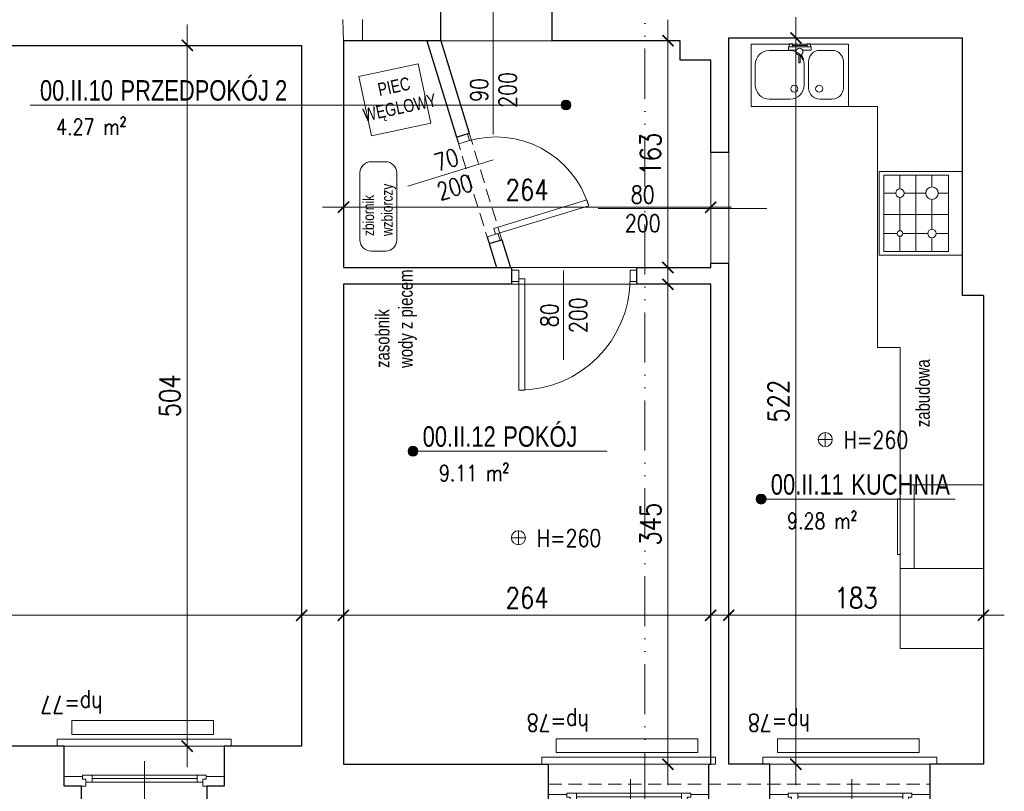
# Model space of a CAD drawing. Header units: millimetres. Extents: x 284606 to 569416, y -192995 to -95103.
# Tile 25 of 178: x 287657 to 288365, y -104059 to -103504. Entities that reach past the tile are written whole.
import ezdxf
from ezdxf.enums import TextEntityAlignment as Align

# ---------------------------------------------------------------- set-up
doc = ezdxf.new("R2010")
doc.units = ezdxf.units.MM
doc.linetypes.add('ACAD_ISO12W100', pattern=[21, 12, -3, 0, -3, 0, -3])
doc.linetypes.add('HIDDEN', pattern=[9.525, 6.35, -3.175])
doc.layers.get('0').update_dxf_attribs({"lineweight": 0})
for name, color, linetype, lineweight in [('!STR_Elewacje 0.15', 10, 'Continuous', 15), ('!STR_Konstrukcja 0.20', 200, 'Continuous', 20), ('!STR_Konstrukcja 0.30', 64, 'Continuous', 30), ('!STR_Opisy 0.09', 8, 'Continuous', 9), ('!STR_Przerywana 0.09', 8, 'HIDDEN', 9), ('!STR_Stolarka drzwiowa', 30, 'Continuous', 15), ('!STR_Stolarka okienna', 72, 'Continuous', 15), ('!STR_Wymiarowanie', 254, 'Continuous', 9), ('EKO Opisy 0.09', 8, 'Continuous', 9)]:
    doc.layers.add(name, color=color, linetype=linetype, lineweight=lineweight)
doc.layers.add('!STR_Obrysy pomieszczeń', color=215, linetype='Continuous', lineweight=9, plot=False)
doc.layers.add('!STR_Wentylacja', color=7, linetype='Continuous', lineweight=15, true_color=0x3399ff)
doc.layers.add('EKO Wyposażenie', color=7, linetype='Continuous', lineweight=5, true_color=0x919191)
doc.styles.add('1_50', font='txt', dxfattribs={"width": 0.8})
doc.styles.add('AB_Arial', font='NirmalaS.ttf')
doc.styles.add('EKO 1-10', font='romans.shx', dxfattribs={"width": 0.8, "height": 15})
doc.styles.add('EKO 1-5', font='romans.shx', dxfattribs={"width": 0.8, "height": 10})
doc.dimstyles.new('EKO wymiar 1-10', dxfattribs={"dimtxt": 15, "dimasz": 8, "dimexe": 15, "dimexo": 15, "dimgap": 5, "dimtad": 1, "dimdec": 0, "dimtxsty": 'EKO 1-10', "dimblk": 'ARCHTICK', "dimcen": 10, "dimdle": 15, "dimclrd": 256, "dimclre": 256, "dimclrt": 256, "dimazin": 2, "dimtfac": 1, "dimtdec": 0, "dimtmove": 2, "dimatfit": 3, "dimldrblk": 'ARCHTICK', "dimfxl": 15, "dimfxlon": 1, "dimlwd": -1, "dimlwe": -1, "dimarcsym": 0})

# ---------------------------------------------------------------- blocks, each defined once
blk = doc.blocks.new('*U163')
at = {"layer": '!STR_Konstrukcja 0.20', "linetype": 'Continuous', "lineweight": 15}
for points in [[(8.12, 45.81), (0.62, 45.81), (0.62, 53.31), (105.62, 53.31), (105.62, 45.81), (98.12, 45.81)], [(-4.38, 0.81), (-9.38, 0.81), (-9.38, -4.19), (115.62, -4.19), (115.62, 0.81), (110.62, 0.81)]]:
    blk.add_lwpolyline(points, dxfattribs=at)
at = {"layer": '!STR_Konstrukcja 0.30', "ltscale": 2}
for points in [[(-4.38, 0.81), (-4.38, 29.68), (8.12, 29.68), (8.12, 45.81)], [(98.12, 45.81), (98.12, 29.68), (110.62, 29.68), (110.62, 0.81)]]:
    blk.add_lwpolyline(points, dxfattribs=at)
at = {"layer": '!STR_Przerywana 0.09', "ltscale": 2}
for points in [[(8.12, 45.81), (98.12, 45.81)], [(-4.38, 0.81), (110.62, 0.81)]]:
    blk.add_lwpolyline(points, dxfattribs=at)
at = {"layer": '!STR_Stolarka okienna', "ltscale": 0.3}
for points in [[(-4.38, 22.64), (-4.38, 29.68), (11.02, 29.68), (11.02, 24.55), (8.52, 24.55), (8.52, 22.64), (-4.38, 22.64)], [(110.62, 22.64), (110.62, 29.68), (95.05, 29.68), (95.05, 24.55), (97.55, 24.55), (97.55, 22.64), (110.62, 22.64)], [(97.55, 21.56), (97.55, 24.55), (95.05, 24.55), (95.05, 26.7), (11.02, 26.7), (11.02, 24.55), (8.52, 24.55), (8.52, 21.56), (97.55, 21.56)], [(15.12, 26.7), (15.12, 21.56)], [(90.62, 24.13), (15.12, 24.13)], [(90.62, 21.56), (90.62, 26.7)]]:
    blk.add_lwpolyline(points, dxfattribs=at)
blk = doc.blocks.new('*U196')
at = {"layer": '!STR_Opisy 0.09', "linetype": 'Continuous'}
blk.add_line((0, -153.49), (0, -32.16), dxfattribs=at)
at = {"layer": '!STR_Opisy 0.09', "linetype": 'Continuous', "style": 'EKO 1-5', "width": 0.8}
blk.add_attdef('HP=', (30.1, 14.63), '', height=12.5, rotation=180, dxfattribs=at)
blk.add_attdef('SZER', text='', height=12.5, rotation=270, dxfattribs=at).set_placement((0, -121.38), align=Align.BOTTOM_CENTER)
at = {"layer": '!STR_Opisy 0.09', "ltscale": 0.7, "style": 'EKO 1-5', "width": 0.8}
blk.add_attdef('WYS', text='', height=12.5, rotation=270, dxfattribs=at).set_placement((-10.53, -121.38), align=Align.MIDDLE_CENTER)
blk = doc.blocks.new('_ArchTick')
at = {"color": 0, "linetype": 'ByBlock', "const_width": 0.15}
blk.add_lwpolyline([(-0.5, -0.5), (0.5, 0.5)], dxfattribs=at)
blk = doc.blocks.new('*D231')
at = {"layer": '!STR_Wymiarowanie', "ltscale": 1.5, "transparency": 16777216}
for p, q in [((287399.04, -103947.14), (287399.04, -103917.14)), ((287860.04, -103947.14), (287860.04, -103917.14)), ((287384.04, -103932.14), (287875.04, -103932.14))]:
    blk.add_line(p, q, dxfattribs=at)
at = {"layer": 'Defpoints', "color": 0, "ltscale": 1.5, "transparency": 16777216}
for p in [(287860.04, -103932.14), (287399.04, -104026.19), (287860.04, -104026.19)]:
    blk.add_point(p, dxfattribs=at)
at = {"layer": '!STR_Wymiarowanie', "ltscale": 1.5, "transparency": 16777216, "xscale": 8, "yscale": 8, "zscale": 8, "rotation": 180}
blk.add_blockref('_ArchTick', (287399.04, -103932.14), dxfattribs=at)
at = {"layer": '!STR_Wymiarowanie', "ltscale": 1.5, "transparency": 16777216, "xscale": 8, "yscale": 8, "zscale": 8}
blk.add_blockref('_ArchTick', (287860.04, -103932.14), dxfattribs=at)
at = {"layer": '!STR_Wymiarowanie', "ltscale": 1.5, "transparency": 16777216, "insert": (287629.54, -103919.64), "char_height": 15, "attachment_point": 5, "style": 'EKO 1-10'}
blk.add_mtext('461', dxfattribs=at)
blk = doc.blocks.new('*D232')
at = {"layer": '!STR_Wymiarowanie', "ltscale": 1.5, "transparency": 16777216}
for p, q in [((287777.82, -103507.5), (287777.82, -104041.19)), ((287792.82, -103522.5), (287762.82, -103522.5)), ((287792.82, -104026.19), (287762.82, -104026.19))]:
    blk.add_line(p, q, dxfattribs=at)
at = {"layer": 'Defpoints', "color": 0, "ltscale": 1.5, "transparency": 16777216}
for p in [(287860.04, -103522.5), (287777.82, -104026.19), (287860.04, -104026.19)]:
    blk.add_point(p, dxfattribs=at)
at = {"layer": '!STR_Wymiarowanie', "ltscale": 1.5, "transparency": 16777216, "xscale": 8, "yscale": 8, "zscale": 8}
for p, rotation in [((287777.82, -103522.5), 90), ((287777.82, -104026.19), 270)]:
    blk.add_blockref('_ArchTick', p, dxfattribs=dict(at, rotation=rotation))
at = {"layer": '!STR_Wymiarowanie', "ltscale": 1.5, "transparency": 16777216, "insert": (287765.32, -103774.35), "char_height": 15, "attachment_point": 5, "rotation": 90, "style": 'EKO 1-10'}
blk.add_mtext('504', dxfattribs=at)
blk = doc.blocks.new('*D280')
at = {"layer": '!STR_Wymiarowanie', "ltscale": 1.5, "transparency": 16777216}
for p, q in [((288215.22, -103502.19), (288215.22, -104054.19)), ((288230.22, -103517.19), (288200.22, -103517.19)), ((288230.22, -104039.19), (288200.22, -104039.19))]:
    blk.add_line(p, q, dxfattribs=at)
at = {"layer": 'Defpoints', "color": 0, "ltscale": 1.5, "transparency": 16777216}
for p in [(288335.04, -103517.19), (288215.22, -104039.19), (288331.04, -104039.19)]:
    blk.add_point(p, dxfattribs=at)
at = {"layer": '!STR_Wymiarowanie', "ltscale": 1.5, "transparency": 16777216, "xscale": 8, "yscale": 8, "zscale": 8}
for p, rotation in [((288215.22, -103517.19), 90), ((288215.22, -104039.19), 270)]:
    blk.add_blockref('_ArchTick', p, dxfattribs=dict(at, rotation=rotation))
at = {"layer": '!STR_Wymiarowanie', "ltscale": 1.5, "transparency": 16777216, "insert": (288202.72, -103778.19), "char_height": 15, "attachment_point": 5, "rotation": 90, "style": 'EKO 1-10'}
blk.add_mtext('522', dxfattribs=at)
blk = doc.blocks.new('*D281')
at = {"layer": '!STR_Wymiarowanie', "ltscale": 1.5, "transparency": 16777216}
for p, q in [((288123.28, -103679.19), (288123.28, -104054.19)), ((288138.28, -103694.19), (288108.28, -103694.19)), ((288138.28, -104039.19), (288108.28, -104039.19))]:
    blk.add_line(p, q, dxfattribs=at)
at = {"layer": 'Defpoints', "color": 0, "ltscale": 1.5, "transparency": 16777216}
for p in [(288154.04, -103694.19), (288123.28, -104039.19), (288154.04, -104039.19)]:
    blk.add_point(p, dxfattribs=at)
at = {"layer": '!STR_Wymiarowanie', "ltscale": 1.5, "transparency": 16777216, "xscale": 8, "yscale": 8, "zscale": 8}
for p, rotation in [((288123.28, -103694.19), 90), ((288123.28, -104039.19), 270)]:
    blk.add_blockref('_ArchTick', p, dxfattribs=dict(at, rotation=rotation))
at = {"layer": '!STR_Wymiarowanie', "ltscale": 1.5, "transparency": 16777216, "insert": (288110.78, -103866.69), "char_height": 15, "attachment_point": 5, "rotation": 90, "style": 'EKO 1-10'}
blk.add_mtext('345', dxfattribs=at)
blk = doc.blocks.new('*D282')
at = {"layer": '!STR_Wymiarowanie', "ltscale": 1.5, "transparency": 16777216}
for p, q in [((288167.04, -103947.14), (288167.04, -103917.14)), ((288350.04, -103947.14), (288350.04, -103917.14)), ((288365.04, -103932.14), (288152.04, -103932.14))]:
    blk.add_line(p, q, dxfattribs=at)
at = {"layer": 'Defpoints', "color": 0, "ltscale": 1.5, "transparency": 16777216}
for p in [(288167.04, -103932.14), (288167.04, -104039.19), (288350.04, -104039.19)]:
    blk.add_point(p, dxfattribs=at)
at = {"layer": '!STR_Wymiarowanie', "ltscale": 1.5, "transparency": 16777216, "xscale": 8, "yscale": 8, "zscale": 8, "rotation": 180}
blk.add_blockref('_ArchTick', (288167.04, -103932.14), dxfattribs=at)
at = {"layer": '!STR_Wymiarowanie', "ltscale": 1.5, "transparency": 16777216, "xscale": 8, "yscale": 8, "zscale": 8}
blk.add_blockref('_ArchTick', (288350.04, -103932.14), dxfattribs=at)
at = {"layer": '!STR_Wymiarowanie', "ltscale": 1.5, "transparency": 16777216, "insert": (288258.54, -103919.64), "char_height": 15, "attachment_point": 5, "style": 'EKO 1-10'}
blk.add_mtext('183', dxfattribs=at)
blk = doc.blocks.new('*D283')
at = {"layer": '!STR_Wymiarowanie', "ltscale": 1.5, "transparency": 16777216}
for p, q in [((287890.04, -103947.14), (287890.04, -103917.14)), ((288154.04, -103947.14), (288154.04, -103917.14)), ((288169.04, -103932.14), (287875.04, -103932.14))]:
    blk.add_line(p, q, dxfattribs=at)
at = {"layer": 'Defpoints', "color": 0, "ltscale": 1.5, "transparency": 16777216}
for p in [(287890.04, -103932.14), (287890.04, -104039.19), (288154.04, -104039.19)]:
    blk.add_point(p, dxfattribs=at)
at = {"layer": '!STR_Wymiarowanie', "ltscale": 1.5, "transparency": 16777216, "xscale": 8, "yscale": 8, "zscale": 8, "rotation": 180}
blk.add_blockref('_ArchTick', (287890.04, -103932.14), dxfattribs=at)
at = {"layer": '!STR_Wymiarowanie', "ltscale": 1.5, "transparency": 16777216, "xscale": 8, "yscale": 8, "zscale": 8}
blk.add_blockref('_ArchTick', (288154.04, -103932.14), dxfattribs=at)
at = {"layer": '!STR_Wymiarowanie', "ltscale": 1.5, "transparency": 16777216, "insert": (288022.04, -103919.64), "char_height": 15, "attachment_point": 5, "style": 'EKO 1-10'}
blk.add_mtext('264', dxfattribs=at)
blk = doc.blocks.new('*U100')
for p, q in [((0, -60), (0, 0)), ((0, 0), (60, 0)), ((10, -57.5), (10, -2.5)), ((10, -2.5), (56.5, -2.5)), ((22, -12.5), (22, -2.5)), ((33.5, -2.5), (33.5, -57.5)), ((45, -2.5), (45, -13.5)), ((56.5, -2.5), (56.5, -57.5)), ((60, 0), (60, -60)), ((10, -15.5), (19, -15.5)), ((22, -40), (22, -18.5)), ((25, -15.5), (43, -15.5)), ((45, -17.5), (45, -41.5)), ((47, -15.5), (56.5, -15.5)), ((10, -29.21), (56.5, -29.21)), ((17.5, -44.5), (10, -44.5)), ((22, -57.5), (22, -49)), ((42, -44.5), (26.5, -44.5)), ((45, -47.5), (45, -57.5)), ((56.5, -44.5), (48, -44.5)), ((5, -60), (0, -60)), ((60, -60), (5, -60)), ((5, -60), (5, -60)), ((56.5, -57.5), (10, -57.5))]:
    blk.add_line(p, q)
for centre, radius in [((22, -15.5), 3), ((45, -15.5), 2), ((22, -44.5), 4.5), ((45, -44.5), 3)]:
    blk.add_circle(centre, radius)
blk = doc.blocks.new('*U106')
blk.add_lwpolyline([(70, -45), (0, -45), (0, 0), (70, 0)], close=True)
for points in [[(20.65, -4.62), (11.65, -4.62, 0.414214), (3.65, -12.62), (3.65, -31.62, 0.414214), (11.65, -39.62), (20.65, -39.62, 0.414214), (28.65, -31.62), (28.65, -12.62, 0.414214)], [(41.98, -39.62), (56.98, -39.62, 0.414214), (66.98, -29.62), (66.98, -14.62, 0.414214), (56.98, -4.62), (41.98, -4.62, 0.414214), (31.98, -14.62), (31.98, -29.62, 0.414214)]]:
    blk.add_lwpolyline(points, format="xyb", close=True)
for centre in [(21.08, -32.13), (38.92, -32.13)]:
    blk.add_circle(centre, 2.54)
blk = doc.blocks.new('*U107')
for p, q in [((-4.86, 7.5), (-4.56, 1.8)), ((-2.89, 8.1), (-4.39, 8.02)), ((-0.37, 7.74), (-2.37, 7.63)), ((-1.54, -7.85), (-2.37, 7.63)), ((-2.37, 7.63), (-2.23, 5.14)), ((-0.23, 5.24), (-0.37, 7.74)), ((-11.09, 2.16), (-11.56, 1.63)), ((-11.56, 1.63), (-7.9, -0.12)), ((-7.56, 0.78), (-11.09, 2.16)), ((-2.23, 5.14), (-0.23, 5.24)), ((-0.67, -5.3), (-1.23, 5.19)), ((-13.44, -0.72), (-13.41, -1.22)), ((-7.96, -0.18), (-13.2, -0.46)), ((-13.15, -1.46), (-7.9, -1.18)), ((-4.31, -2.78), (-4.03, -7.98)), ((0.33, -5.24), (-1.67, -5.35)), ((-1.67, -5.35), (-1.54, -7.85)), ((0.46, -7.74), (0.33, -5.24)), ((-3.51, -8.45), (-2.01, -8.37)), ((-1.54, -7.85), (0.46, -7.74))]:
    blk.add_line(p, q)
blk.add_circle((-5.43, -0.54), 2.5)
for centre, radius, start, end in [((-4.36, 7.53), 0.5, 93.05823, 183.05823), ((-2.86, 7.61), 0.5, 3.05823, 93.05823), ((-13.19, -0.71), 0.25, 93.05823, 183.05823), ((-13.16, -1.21), 0.25, 183.05823, 273.05823), ((-3.54, -7.95), 0.5, 183.05823, 273.05823), ((-2.04, -7.87), 0.5, 273.05823, 3.05823)]:
    blk.add_arc(centre, radius, start, end)
blk = doc.blocks.new('*U101')
for p, q in [((30, 30), (30, -30)), ((30, 30), (90, 30)), ((80, 30), (80, -30)), ((90, 30), (90, -30)), ((30, -30), (90, -30))]:
    blk.add_line(p, q)
blk.add_lwpolyline([(90, -20), (92, -20), (92, 20), (90, 20)])
blk = doc.blocks.new('PIEC KAFLOWY')
at = {"layer": 'EKO Wyposażenie'}
blk.add_lwpolyline([(12.48, -14.75), (73.23, -14.75), (73.23, -75.5), (12.48, -75.5)], close=True, dxfattribs=at)
at = {"layer": 'EKO Wyposażenie', "insert": (33.88, -25.41), "char_height": 19.5, "attachment_point": 1, "style": '1_50'}
blk.add_mtext_dynamic_manual_height_columns('\\pi-5.3249;{\\H0.66667x;PIEC \\P\\pi-25.002;WĘGLOWY}', width=18.2471, gutter_width=12.5, heights=[0], dxfattribs=at)
blk = doc.blocks.new('zbiornik zbiorczy')
at = {"layer": 'EKO Wyposażenie'}
for p, q in [((8, 13.24), (56.23, 13.24)), ((0, -5.24), (0, 5.24)), ((64.23, 5.24), (64.23, -5.24)), ((56.23, -13.24), (8, -13.24))]:
    blk.add_line(p, q, dxfattribs=at)
for centre, start, end in [((8, 5.24), 90, 180), ((56.23, 5.24), 0, 90), ((8, -5.24), 180, 270), ((56.23, -5.24), 270, 0)]:
    blk.add_arc(centre, 8, start, end, dxfattribs=at)
at = {"layer": 'EKO Wyposażenie', "insert": (10.89, 11.09), "char_height": 8, "attachment_point": 1, "style": '1_50'}
blk.add_mtext_dynamic_manual_height_columns('\\A1;zbiornik \\Pwzbiorczy', width=2231.7249, gutter_width=453.61, heights=[120.44], dxfattribs=at)
blk = doc.blocks.new('*U121')
at = {"layer": '!STR_Opisy 0.09', "linetype": 'Continuous'}
blk.add_line((0, -153.49), (0, -32.16), dxfattribs=at)
at = {"layer": '!STR_Opisy 0.09', "linetype": 'Continuous', "style": 'EKO 1-5', "width": 0.8}
blk.add_attdef('HP=', (50.53, 21.53), '', height=12.5, rotation=180, dxfattribs=at)
blk.add_attdef('SZER', text='', height=12.5, rotation=270, dxfattribs=at).set_placement((0, -121.38), align=Align.BOTTOM_CENTER)
at = {"layer": '!STR_Opisy 0.09', "ltscale": 0.7, "style": 'EKO 1-5', "width": 0.8}
blk.add_attdef('WYS', text='', height=12.5, rotation=270, dxfattribs=at).set_placement((-10.53, -121.38), align=Align.MIDDLE_CENTER)
blk = doc.blocks.new('*U284')
at = {"layer": '!STR_Opisy 0.09', "linetype": 'Continuous'}
blk.add_line((32.21, 6.02), (32.21, -58.21), dxfattribs=at)
at = {"layer": '!STR_Stolarka drzwiowa'}
for points in [[(-5, 6.2), (0, 6.2), (0, -1.8), (-5, -1.8)], [(0, 0), (0, -80), (4.38, -80), (4.38, 0)], [(80, 6.2), (85, 6.2), (85, -1.8), (80, -1.8)]]:
    blk.add_lwpolyline(points, close=True, dxfattribs=at)
blk.add_arc((0, 0), 80, 270, 0, dxfattribs=at)
at = {"layer": '!STR_Opisy 0.09', "linetype": 'Continuous', "style": 'EKO 1-10', "width": 0.8}
blk.add_attdef('SZER', text='', height=12.5, rotation=90, dxfattribs=at).set_placement((32.21, -26.09), align=Align.BOTTOM_CENTER)
at = {"layer": '!STR_Opisy 0.09', "ltscale": 0.7, "style": 'EKO 1-10', "width": 0.8}
blk.add_attdef('WYS', text='', height=12.5, rotation=90, dxfattribs=at).set_placement((42.74, -26.09), align=Align.MIDDLE_CENTER)
blk = doc.blocks.new('wysokosc2')
at = {"ltscale": 2}
for points in [[(-5.06, 0.04), (5.03, 0.04)], [(0, 5.1), (0, -5.1)]]:
    blk.add_lwpolyline(points, dxfattribs=at)
blk.add_circle((0, 0), 5.03, dxfattribs=at)
at = {"ltscale": 2, "style": 'EKO 1-5', "width": 0.8}
blk.add_attdef('WYS', (13.29, -6.01), '', height=12.5, dxfattribs=at)
blk = doc.blocks.new('*D287')
at = {"layer": '!STR_Wymiarowanie', "ltscale": 1.5, "transparency": 16777216}
for p, q in [((288123.28, -103697.19), (288123.28, -103504.19)), ((288123.28, -103519.19), (288108.28, -103519.19)), ((288138.28, -103682.19), (288108.28, -103682.19))]:
    blk.add_line(p, q, dxfattribs=at)
at = {"layer": 'Defpoints', "color": 0, "ltscale": 1.5, "transparency": 16777216}
for p in [(288123.28, -103519.19), (288132.04, -103519.19), (288154.04, -103682.19)]:
    blk.add_point(p, dxfattribs=at)
at = {"layer": '!STR_Wymiarowanie', "ltscale": 1.5, "transparency": 16777216, "xscale": 8, "yscale": 8, "zscale": 8}
for p, rotation in [((288123.28, -103519.19), 90), ((288123.28, -103682.19), 270)]:
    blk.add_blockref('_ArchTick', p, dxfattribs=dict(at, rotation=rotation))
at = {"layer": '!STR_Wymiarowanie', "ltscale": 1.5, "transparency": 16777216, "insert": (288110.78, -103600.69), "char_height": 15, "attachment_point": 5, "rotation": 90, "style": 'EKO 1-10'}
blk.add_mtext('163', dxfattribs=at)
blk = doc.blocks.new('*D288')
at = {"layer": '!STR_Wymiarowanie', "ltscale": 1.5, "transparency": 16777216}
for p, q in [((287890.04, -103623.83), (287890.04, -103653.83)), ((288154.04, -103623.83), (288154.04, -103653.83)), ((288169.04, -103638.83), (287875.04, -103638.83))]:
    blk.add_line(p, q, dxfattribs=at)
at = {"layer": 'Defpoints', "color": 0, "ltscale": 1.5, "transparency": 16777216}
for p in [(287890.04, -103600.69), (288154.04, -103599.19), (287890.04, -103638.83)]:
    blk.add_point(p, dxfattribs=at)
at = {"layer": '!STR_Wymiarowanie', "ltscale": 1.5, "transparency": 16777216, "xscale": 8, "yscale": 8, "zscale": 8, "rotation": 180}
blk.add_blockref('_ArchTick', (287890.04, -103638.83), dxfattribs=at)
at = {"layer": '!STR_Wymiarowanie', "ltscale": 1.5, "transparency": 16777216, "xscale": 8, "yscale": 8, "zscale": 8}
blk.add_blockref('_ArchTick', (288154.04, -103638.83), dxfattribs=at)
at = {"layer": '!STR_Wymiarowanie', "ltscale": 1.5, "transparency": 16777216, "insert": (288022.04, -103626.33), "char_height": 15, "attachment_point": 5, "style": 'EKO 1-10'}
blk.add_mtext('264', dxfattribs=at)
blk = doc.blocks.new('*U289')
at = {"layer": '!STR_Opisy 0.09', "linetype": 'Continuous'}
blk.add_line((-51.58, 13.98), (-51.58, -50.25), dxfattribs=at)
at = {"layer": '!STR_Stolarka drzwiowa'}
for points in [[(0, 0), (0, 70), (-4.38, 70), (-4.38, 0)], [(-70, -6.2), (-75, -6.2), (-75, 1.8), (-70, 1.8)], [(5, -6.2), (0, -6.2), (0, 1.8), (5, 1.8)]]:
    blk.add_lwpolyline(points, close=True, dxfattribs=at)
blk.add_arc((0, 0), 70, 90, 180, dxfattribs=at)
at = {"layer": '!STR_Opisy 0.09', "linetype": 'Continuous', "style": 'EKO 1-10', "width": 0.8}
blk.add_attdef('SZER', text='', height=12.5, rotation=90, dxfattribs=at).set_placement((-51.58, -18.13), align=Align.BOTTOM_CENTER)
at = {"layer": '!STR_Opisy 0.09', "ltscale": 0.7, "style": 'EKO 1-10', "width": 0.8}
blk.add_attdef('WYS', text='', height=12.5, rotation=90, dxfattribs=at).set_placement((-41.05, -18.13), align=Align.MIDDLE_CENTER)
blk = doc.blocks.new('*U506')
at = {"ltscale": 0.3}
blk.add_hatch(color=256, dxfattribs=at).paths.add_polyline_path([(-0.91, 50, 1), (6.82, 50, 1)])
at = {"ltscale": 1.5}
blk.add_line((17.59, 50), (154.57, 50), dxfattribs=at)
at = {"ltscale": 0.3}
blk.add_lwpolyline([(17.59, 50), (2.95, 50)], dxfattribs=at)
blk.add_circle((2.95, 50), 3.86, dxfattribs=at)
at = {"ltscale": 1.5, "width": 0.8}
for tag, p, height, style in [('NR_POM.', (10.51, 53.45), 16, 'AB_Arial'), ('NAZWA_POMIESZCZENIA', (66.91, 53.45), 16, 'AB_Arial'), ('POSADZKA', (9.08, 4), 12.5, 'EKO 1-5')]:
    blk.add_attdef(tag, p, '', height=height, rotation=0, dxfattribs=dict(at, style=style))
at = {"ltscale": 1.5, "style": 'EKO 1-5', "width": 0.8}
blk.add_attdef('POWIERZCHNIA', text='', height=12.5, rotation=0, dxfattribs=at).set_placement((78.06, 22.91), align=Align.BOTTOM_RIGHT)
blk = doc.blocks.new('*U513')
at = {"ltscale": 0.3}
blk.add_hatch(color=256, dxfattribs=at).paths.add_polyline_path([(417.63, 50, 1), (425.36, 50, 1)])
at = {"ltscale": 1.5}
blk.add_line((17.59, 50), (421.49, 50), dxfattribs=at)
at = {"ltscale": 0.3}
blk.add_lwpolyline([(17.59, 50), (2.95, 50)], dxfattribs=at)
blk.add_circle((421.49, 50), 3.86, dxfattribs=at)
at = {"ltscale": 1.5, "width": 0.8}
for tag, p, height, style in [('NR_POM.', (10.51, 53.45), 16, 'AB_Arial'), ('NAZWA_POMIESZCZENIA', (66.91, 53.45), 16, 'AB_Arial'), ('POSADZKA', (9.08, 4), 12.5, 'EKO 1-5')]:
    blk.add_attdef(tag, p, '', height=height, rotation=0, dxfattribs=dict(at, style=style))
at = {"ltscale": 1.5, "style": 'EKO 1-5', "width": 0.8}
blk.add_attdef('POWIERZCHNIA', text='', height=12.5, rotation=0, dxfattribs=at).set_placement((78.06, 22.91), align=Align.BOTTOM_RIGHT)

msp = doc.modelspace()

# ---------------------------------------------------------------- linework, layer by layer
at = {"layer": '!STR_Elewacje 0.15', "ltscale": 1.5}
for points in [[(287796.75, -104017.86), (287694.82, -104017.86), (287694.82, -104007.86), (287796.75, -104007.86)], [(288144.88, -104030.86), (288042.94, -104030.86), (288042.94, -104020.86), (288144.88, -104020.86)], [(288303.88, -104030.86), (288201.94, -104030.86), (288201.94, -104020.86), (288303.88, -104020.86)]]:
    msp.add_lwpolyline(points, close=True, dxfattribs=at)
at = {"layer": '!STR_Konstrukcja 0.30', "ltscale": 1.5}
for p, q in [((287960.04, -103519.19), (287960.04, -103476.19)), ((288040.04, -103519.19), (288040.04, -103476.19)), ((288154.04, -103599.19), (288154.04, -103533.19)), ((288167.04, -103599.19), (288167.04, -103533.19)), ((287971.3, -103588.5), (287980.44, -103585.69)), ((288154.04, -103599.19), (288167.04, -103599.19)), ((287994.77, -103664.98), (288003.91, -103662.18)), ((288011.04, -103694.19), (288011.04, -103682.19)), ((288101.04, -103694.19), (288101.04, -103682.19))]:
    msp.add_line(p, q, dxfattribs=at)
for points in [[(287523.04, -103522.5), (287860.04, -103522.5), (287860.04, -104026.19), (287804.42, -104026.19)], [(287960.04, -103519.19), (287890.04, -103519.19), (287890.04, -103682.19), (288011.04, -103682.19)], [(287950.04, -103519.19), (287971.3, -103588.5)], [(287960.04, -103519.19), (287980.44, -103585.69)], [(288132.04, -103519.19), (288040.04, -103519.19)], [(288154.04, -103533.19), (288132.04, -103533.19), (288132.04, -103519.19)], [(288167.04, -103533.19), (288167.04, -103517.19), (288335.04, -103517.19)], [(288350.04, -103702.19), (288335.04, -103702.19), (288335.04, -103517.19)], [(287994.77, -103664.98), (288000.04, -103682.19)], [(288003.91, -103662.18), (288010.04, -103682.19)], [(288101.04, -103682.19), (288154.04, -103682.19), (288154.04, -103679.19)], [(288167.04, -103693.19), (288167.04, -103693.19), (288167.04, -103679.19), (288154.04, -103679.19)], [(288196.55, -104039.19), (288167.04, -104039.19), (288167.04, -103693.19)], [(288011.04, -103694.19), (287890.04, -103694.19), (287890.04, -104039.19), (288037.55, -104039.19)], [(288152.55, -104039.19), (288154.04, -104039.19), (288154.04, -103694.19), (288101.04, -103694.19)], [(288350.04, -103702.19), (288350.04, -104039.19), (288311.55, -104039.19)], [(287689.42, -104026.19), (287645.42, -104026.19)]]:
    msp.add_lwpolyline(points, dxfattribs=at)
at = {"layer": '!STR_Obrysy pomieszczeń', "ltscale": 0.3}
for points in [[(287399.04, -103522.5), (287860.04, -103522.5), (287860.04, -104026.19), (287399.04, -104026.19)], [(287890.04, -103519.19), (288132.04, -103519.19), (288132.04, -103533.19), (288154.04, -103533.19), (288154.04, -103682.19), (287890.04, -103682.19)], [(288167.04, -103517.19), (288335.04, -103517.19), (288335.04, -103702.19), (288350.04, -103702.19), (288350.04, -104039.19), (288167.04, -104039.19)], [(287890.04, -103694.19), (288154.04, -103694.19), (288154.04, -104039.19), (287890.04, -104039.19)]]:
    msp.add_lwpolyline(points, close=True, dxfattribs=at)
at = {"layer": '!STR_Przerywana 0.09', "ltscale": 1.5}
for p, q in [((288040.04, -103519.19), (287960.04, -103519.19)), ((288003.91, -103662.18), (287980.44, -103585.69)), ((287971.3, -103588.5), (287994.77, -103664.98)), ((288154.04, -103679.19), (288154.04, -103599.19)), ((288167.04, -103679.19), (288167.04, -103599.19)), ((288101.04, -103682.19), (288011.04, -103682.19)), ((288011.04, -103694.19), (288101.04, -103694.19))]:
    msp.add_line(p, q, dxfattribs=at)
msp.add_lwpolyline([(288037.55, -104039.19), (288037.55, -104053.63), (288311.55, -104053.63), (288311.55, -104039.19)], dxfattribs=at)
at = {"layer": '!STR_Wentylacja', "ltscale": 1.5}
for p, q in [((287889.72, -103503.94), (287890.04, -103519.19)), ((287903.72, -103503.94), (287903.72, -103519.19))]:
    msp.add_line(p, q, dxfattribs=at)
at = {"layer": 'EKO Opisy 0.09', "color": 133, "linetype": 'ACAD_ISO12W100', "ltscale": 3, "true_color": 0x4ddaea}
msp.add_lwpolyline([(288106.64, -104319.25), (288106.64, -103428.3), (288171.64, -103428.3), (288171.64, -102648.2)], dxfattribs=at)
at = {"layer": 'EKO Wyposażenie', "ltscale": 0.3}
msp.add_lwpolyline([(288253.08, -103566.55), (288274.01, -103566.55), (288274.01, -103739.62), (288290.19, -103739.62), (288290.19, -103956.09), (288350.04, -103956.09)], dxfattribs=at)

# ---------------------------------------------------------------- block references
at = {"layer": '!STR_Konstrukcja 0.30', "ltscale": 1.5}
ref = msp.add_blockref('*U121', (287997.58, -103433.18), dxfattribs=dict(at, xscale=-1))
ref.add_attrib('SZER', '90', dxfattribs={"layer": '!STR_Opisy 0.09', "linetype": 'Continuous', "height": 12.5, "rotation": 90, "style": 'EKO 1-5', "width": 0.8}).set_placement((287997.58, -103554.56), align=Align.BOTTOM_CENTER)
ref.add_attrib('WYS', '200', dxfattribs={"layer": '!STR_Opisy 0.09', "ltscale": 0.7, "height": 12.5, "rotation": 90, "style": 'EKO 1-5', "width": 0.8}).set_placement((288008.11, -103554.56), align=Align.MIDDLE_CENTER)
at = {"layer": '!STR_Konstrukcja 0.30', "ltscale": 1.5, "xscale": 0.7200000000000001, "yscale": 0.7200000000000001, "zscale": 0.7200000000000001, "rotation": 12.08293995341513}
msp.add_blockref('PIEC KAFLOWY', (287890.04, -103536.35), dxfattribs=at)
at = {"layer": '!STR_Konstrukcja 0.30', "ltscale": 1.5}
for name, p, rotation in [('zbiornik zbiorczy', (287915.19, -103670.41), 90), ('*U163', (287800.04, -104025.38), 180), ('*U163', (288148.17, -104038.38), 180), ('*U163', (288307.17, -104038.38), 180)]:
    msp.add_blockref(name, p, dxfattribs=dict(at, rotation=rotation))
ref = msp.add_blockref('*U121', (288226.55, -103639.82), dxfattribs=dict(at, xscale=-1, rotation=270))
ref.add_attrib('SZER', '80', dxfattribs={"layer": '!STR_Opisy 0.09', "linetype": 'Continuous', "height": 12.5, "style": 'EKO 1-5', "width": 0.8}).set_placement((288105.17, -103639.82), align=Align.BOTTOM_CENTER)
ref.add_attrib('WYS', '200', dxfattribs={"layer": '!STR_Opisy 0.09', "ltscale": 0.7, "height": 12.5, "style": 'EKO 1-5', "width": 0.8}).set_placement((288105.17, -103650.34), align=Align.MIDDLE_CENTER)
ref = msp.add_blockref('*U196', (287747.01, -104004.75), dxfattribs=dict(at, xscale=-1))
ref.add_attrib('SZER', '90', dxfattribs={"layer": '!STR_Opisy 0.09', "linetype": 'Continuous', "height": 12.5, "rotation": 90, "style": 'EKO 1-5', "width": 0.8}).set_placement((287747.01, -104126.13), align=Align.BOTTOM_CENTER)
ref.add_attrib('WYS', '170', dxfattribs={"layer": '!STR_Opisy 0.09', "ltscale": 0.7, "height": 12.5, "rotation": 90, "style": 'EKO 1-5', "width": 0.8}).set_placement((287757.53, -104126.13), align=Align.MIDDLE_CENTER)
ref.add_attrib('HP=', 'hp=77', (287716.91, -103990.12), dxfattribs={"layer": '!STR_Opisy 0.09', "linetype": 'Continuous', "height": 12.5, "rotation": 180, "style": 'EKO 1-5', "width": 0.8})
ref = msp.add_blockref('*U196', (288096.46, -104017.75), dxfattribs=dict(at, xscale=-1))
ref.add_attrib('SZER', '90', dxfattribs={"layer": '!STR_Opisy 0.09', "linetype": 'Continuous', "height": 12.5, "rotation": 90, "style": 'EKO 1-5', "width": 0.8}).set_placement((288096.46, -104139.13), align=Align.BOTTOM_CENTER)
ref.add_attrib('WYS', '170', dxfattribs={"layer": '!STR_Opisy 0.09', "ltscale": 0.7, "height": 12.5, "rotation": 90, "style": 'EKO 1-5', "width": 0.8}).set_placement((288106.99, -104139.13), align=Align.MIDDLE_CENTER)
ref.add_attrib('HP=', 'hp=78', (288066.36, -104003.12), dxfattribs={"layer": '!STR_Opisy 0.09', "linetype": 'Continuous', "height": 12.5, "rotation": 180, "style": 'EKO 1-5', "width": 0.8})
ref = msp.add_blockref('*U196', (288255.46, -104017.75), dxfattribs=dict(at, xscale=-1))
ref.add_attrib('SZER', '90', dxfattribs={"layer": '!STR_Opisy 0.09', "linetype": 'Continuous', "height": 12.5, "rotation": 90, "style": 'EKO 1-5', "width": 0.8}).set_placement((288255.46, -104139.13), align=Align.BOTTOM_CENTER)
ref.add_attrib('WYS', '170', dxfattribs={"layer": '!STR_Opisy 0.09', "ltscale": 0.7, "height": 12.5, "rotation": 90, "style": 'EKO 1-5', "width": 0.8}).set_placement((288265.99, -104139.13), align=Align.MIDDLE_CENTER)
ref.add_attrib('HP=', 'hp=78', (288225.36, -104003.12), dxfattribs={"layer": '!STR_Opisy 0.09', "linetype": 'Continuous', "height": 12.5, "rotation": 180, "style": 'EKO 1-5', "width": 0.8})
at = {"layer": '!STR_Opisy 0.09'}
ref = msp.add_blockref('*U513', (287662.26, -103611.41), dxfattribs=dict(at, xscale=0.9199999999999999, yscale=0.9199999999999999, zscale=0.9199999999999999))
ref.add_attrib('NAZWA_POM', 'PRZEDPOKÓJ 2', (287729.8, -103562.24), dxfattribs={"layer": '0', "ltscale": 1.5, "height": 14.72, "rotation": 0, "style": 'AB_Arial', "width": 0.8})
ref.add_attrib('NUMER_POM', '00.II.10', (287671.93, -103562.24), dxfattribs={"layer": '0', "ltscale": 1.5, "height": 14.72, "rotation": 0, "style": 'AB_Arial', "width": 0.8})
ref.add_attrib('R-SURF', '4.27 m²', dxfattribs={"layer": '0', "ltscale": 1.5, "height": 11.5, "rotation": 0, "style": 'EKO 1-5', "width": 0.8}).set_placement((287734.07, -103590.34), align=Align.BOTTOM_RIGHT)
ref = msp.add_blockref('*U506', (287937.34, -103860.2), dxfattribs=dict(at, xscale=0.9199999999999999, yscale=0.9199999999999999, zscale=0.9199999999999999))
ref.add_attrib('NAZWA_POM', 'POKÓJ', (288004.88, -103811.03), dxfattribs={"layer": '0', "ltscale": 1.5, "height": 14.72, "rotation": 0, "style": 'AB_Arial', "width": 0.8})
ref.add_attrib('NUMER_POM', '00.II.12', (287947.01, -103811.03), dxfattribs={"layer": '0', "ltscale": 1.5, "height": 14.72, "rotation": 0, "style": 'AB_Arial', "width": 0.8})
ref.add_attrib('R-SURF', '9.11 m²', dxfattribs={"layer": '0', "ltscale": 1.5, "height": 11.5, "rotation": 0, "style": 'EKO 1-5', "width": 0.8}).set_placement((288009.15, -103839.12), align=Align.BOTTOM_RIGHT)
ref = msp.add_blockref('wysokosc2', (288236.4, -103805.84), dxfattribs=dict(at, xscale=-1, rotation=180))
ref.add_attrib('WYS', 'H=260', (288249.69, -103812.33), dxfattribs={"layer": '0', "ltscale": 2, "height": 12.5, "style": 'EKO 1-5', "width": 0.8})
ref = msp.add_blockref('*U506', (288187.55, -103894.61), dxfattribs=dict(at, xscale=0.9199999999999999, yscale=0.9199999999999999, zscale=0.9199999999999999))
ref.add_attrib('NAZWA_POM', 'KUCHNIA', (288255.09, -103845.44), dxfattribs={"layer": '0', "ltscale": 1.5, "height": 14.72, "rotation": 0, "style": 'AB_Arial', "width": 0.8})
ref.add_attrib('NUMER_POM', '00.II.11', (288197.22, -103845.44), dxfattribs={"layer": '0', "ltscale": 1.5, "height": 14.72, "rotation": 0, "style": 'AB_Arial', "width": 0.8})
ref.add_attrib('R-SURF', '9.28 m²', dxfattribs={"layer": '0', "ltscale": 1.5, "height": 11.5, "rotation": 0, "style": 'EKO 1-5', "width": 0.8}).set_placement((288259.37, -103873.53), align=Align.BOTTOM_RIGHT)
ref = msp.add_blockref('wysokosc2', (288015.84, -103876.42), dxfattribs=dict(at, xscale=-1, rotation=180))
ref.add_attrib('WYS', 'H=260', (288029.14, -103882.92), dxfattribs={"layer": '0', "ltscale": 2, "height": 12.5, "style": 'EKO 1-5', "width": 0.8})
at = {"layer": '!STR_Stolarka drzwiowa', "ltscale": 0.3, "rotation": 287.0533147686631}
msp.add_blockref('*U289', (287999.43, -103658.32), dxfattribs=at).add_auto_attribs({'WYS': '200', 'SZER': '70'})
at = {"layer": '!STR_Stolarka drzwiowa', "ltscale": 0.3}
msp.add_blockref('*U284', (288016.04, -103690.39), dxfattribs=at).add_auto_attribs({'WYS': '200', 'SZER': '80'})
at = {"layer": 'EKO Wyposażenie', "ltscale": 0.3, "xscale": -1}
msp.add_blockref('*U106', (288253.08, -103521.55), dxfattribs=at)
at = {"layer": 'EKO Wyposażenie', "xscale": -1, "rotation": 273.0582290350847}
msp.add_blockref('*U107', (288218.08, -103521.55), dxfattribs=at)
at = {"layer": 'EKO Wyposażenie', "rotation": 180}
msp.add_blockref('*U100', (288335.04, -103673.25), dxfattribs=at)
at = {"layer": 'EKO Wyposażenie', "xscale": -1}
msp.add_blockref('*U101', (288380.19, -103868.45), dxfattribs=at)

# ---------------------------------------------------------------- texts
at = {"layer": '!STR_Obrysy pomieszczeń', "ltscale": 0.3, "char_height": 10, "attachment_point": 1, "rotation": 90, "style": '1_50'}
for s, insert in [('\\A1;zasobnik \\Pwody z piecem', (287913.16, -103754.36)), ('\\A1;zabudowa', (288301.51, -103796.93))]:
    msp.add_mtext_dynamic_manual_height_columns(s, width=2231.7249, gutter_width=453.61, heights=[120.44], dxfattribs=dict(at, insert=insert))

# ---------------------------------------------------------------- dimensions: what is measured, and where the dimension line sits
at = {"layer": '!STR_Wymiarowanie', "ltscale": 1.5}
for base, p1, p2, picture, middle in [((288215.22, -104039.19), (288335.04, -103517.19), (288331.04, -104039.19), '*D280', (288202.72, -103778.19)), ((287777.82, -104026.19), (287860.04, -103522.5), (287860.04, -104026.19), '*D232', (287765.32, -103774.35)), ((288123.28, -103519.19), (288154.04, -103682.19), (288132.04, -103519.19), '*D287', (288110.78, -103600.69)), ((288123.28, -104039.19), (288154.04, -103694.19), (288154.04, -104039.19), '*D281', (288110.78, -103866.69))]:
    dim = msp.add_linear_dim(base=base, p1=p1, p2=p2, angle=90, dimstyle='EKO wymiar 1-10', dxfattribs=at)
    dim.commit()
    dim.dimension.update_dxf_attribs({"geometry": picture, "text_midpoint": middle})
for base, p1, p2, picture, middle in [((287890.04, -103638.83), (288154.04, -103599.19), (287890.04, -103600.69), '*D288', (288022.04, -103626.33)), ((287860.04, -103932.14), (287399.04, -104026.19), (287860.04, -104026.19), '*D231', (287629.54, -103919.64)), ((287890.04, -103932.14), (288154.04, -104039.19), (287890.04, -104039.19), '*D283', (288022.04, -103919.64)), ((288167.04, -103932.14), (288350.04, -104039.19), (288167.04, -104039.19), '*D282', (288258.54, -103919.64))]:
    dim = msp.add_linear_dim(base=base, p1=p1, p2=p2, dimstyle='EKO wymiar 1-10', dxfattribs=at)
    dim.commit()
    dim.dimension.update_dxf_attribs({"geometry": picture, "text_midpoint": middle})

doc.saveas('drawing.dxf')
